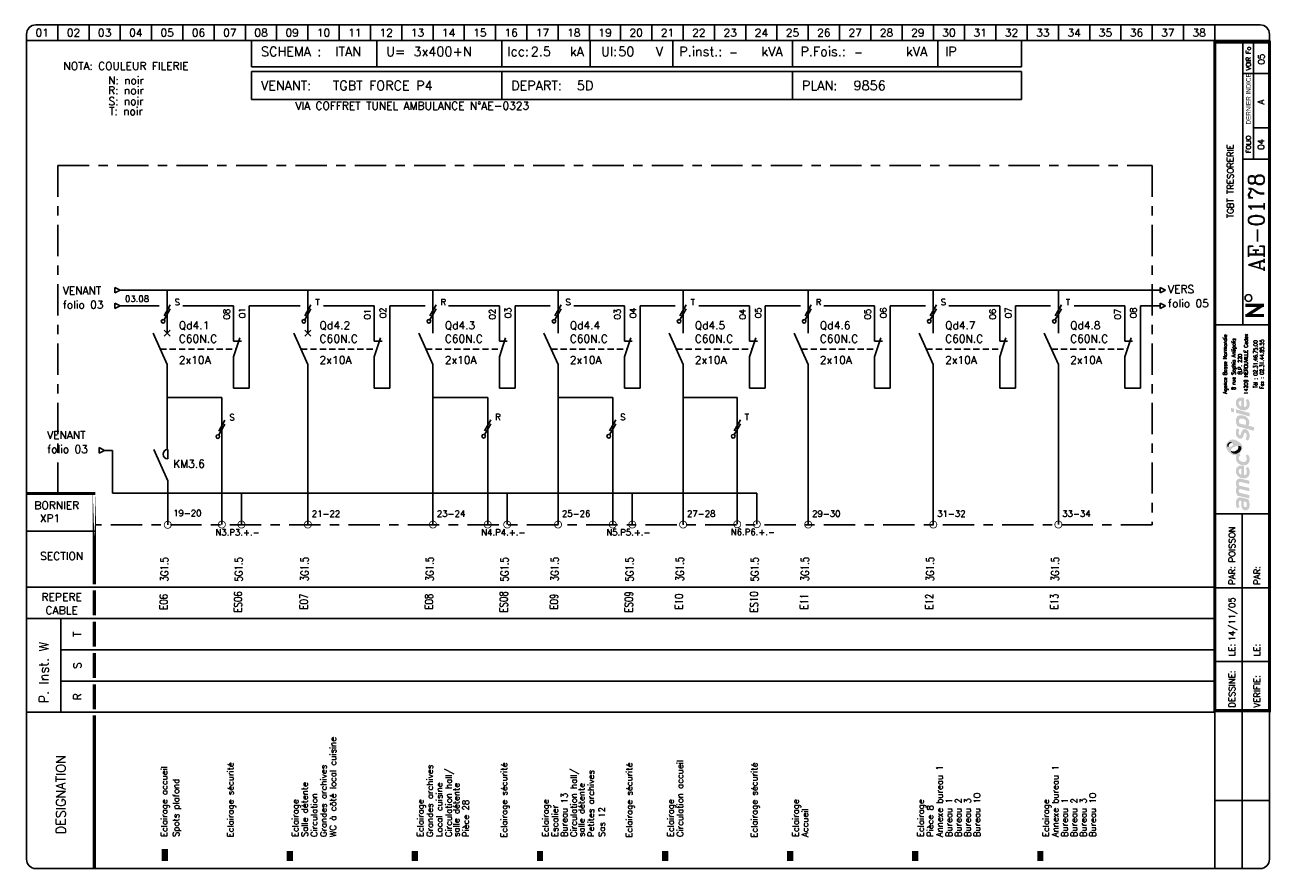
# Model space of a CAD drawing. Header units: millimetres. Extents: x 0 to 398, y -1 to 270.
import ezdxf
from ezdxf.enums import TextEntityAlignment as Align

# ---------------------------------------------------------------- set-up
doc = ezdxf.new("R2010")
doc.units = ezdxf.units.MM
doc.header["$LTSCALE"] = 20
doc.header["$MEASUREMENT"] = 0
doc.linetypes.add('AXES', pattern=[0.95, 0.5, -0.15, 0.15, -0.15])
doc.linetypes.add('DISCONTINU', pattern=[0.15, 0.1, -0.05])
for name, color, linetype in [('POINTILLE', 5, 'DISCONTINU'), ('TEXTE', 3, 'Continuous'), ('TRAIAXE', 6, 'AXES'), ('TRAIFIN', 1, 'Continuous'), ('TRAIGROS', 2, 'Continuous'), ('TRAIMOY', 4, 'Continuous')]:
    doc.layers.add(name, color=color, linetype=linetype)
doc.styles.add('ROMANC', font='romanc')
doc.styles.add('ROMANS8', font='ROMANS8.shx')
doc.styles.get("Standard").update_dxf_attribs({"font": 'simplex.shx'})
doc.styles.add('TEXTE', font='txt8', dxfattribs={"height": 2.5})
doc.styles.add('TXT', font='txt', dxfattribs={"width": 0.8})

# ---------------------------------------------------------------- blocks, each defined once
blk = doc.blocks.new('CART')
at = {"layer": 'TEXTE', "color": 7}
for p, q in [((72.02, 264.91), (72.02, 256.49)), ((112.02, 264.91), (112.02, 256.49)), ((152.02, 264.91), (152.02, 256.49)), ((180.26, 264.91), (180.26, 256.49)), ((206.73, 264.91), (206.73, 256.49)), ((244.98, 264.91), (244.98, 256.49)), ((291.46, 264.91), (291.46, 256.49)), ((318.22, 264.91), (318.22, 256.49)), ((318.22, 256.49), (72.02, 256.49)), ((72, 255), (318.25, 255)), ((72, 246), (72, 255)), ((152, 255), (152, 246)), ((245, 255), (245, 246)), ((318.25, 255), (318.25, 246)), ((318.25, 246), (72, 246)), ((11.02, 79.91), (11.02, 49.91))]:
    blk.add_line(p, q, dxfattribs=at)
at = {"layer": 'TEXTE', "color": 7, "const_width": 1}
for points in [[(395.77, 180.16), (389.77, 180.16)], [(390.27, 176.91), (395.27, 180.16)], [(395.77, 176.91), (389.77, 176.91)]]:
    blk.add_lwpolyline(points, dxfattribs=at)
at = {"layer": 'TEXTE', "color": 7}
blk.add_circle((390.78, 182.5), 1.08, dxfattribs=at)
at = {"layer": 'TRAIAXE', "color": 6}
for p, q in [((10.02, 224.91), (360.02, 224.91)), ((10.02, 119.91), (10.02, 224.91)), ((360.02, 224.91), (360.02, 109.91)), ((360.02, 109.91), (22.02, 109.91))]:
    blk.add_line(p, q, dxfattribs=at)
at = {"layer": 'TRAIFIN', "color": 7}
for p, q in [((10.02, 269.91), (10.02, 264.91)), ((20.02, 269.91), (20.02, 264.91)), ((30.02, 269.91), (30.02, 264.91)), ((40.02, 269.91), (40.02, 264.91)), ((50.02, 269.91), (50.02, 264.91)), ((60.02, 269.91), (60.02, 264.91)), ((70.02, 269.91), (70.02, 264.91)), ((80.02, 269.91), (80.02, 264.91)), ((90.02, 269.91), (90.02, 264.91)), ((100.02, 269.91), (100.02, 264.91)), ((110.02, 269.91), (110.02, 264.91)), ((120.02, 269.91), (120.02, 264.91)), ((130.02, 269.91), (130.02, 264.91)), ((140.02, 269.91), (140.02, 264.91)), ((150.02, 269.91), (150.02, 264.91)), ((160.02, 269.91), (160.02, 264.91)), ((170.02, 269.91), (170.02, 264.91)), ((180.02, 269.91), (180.02, 264.91)), ((190.02, 269.91), (190.02, 264.91)), ((200.02, 269.91), (200.02, 264.91)), ((210.02, 269.91), (210.02, 264.91)), ((220.02, 269.91), (220.02, 264.91)), ((230.02, 269.91), (230.02, 264.91)), ((240.02, 269.91), (240.02, 264.91)), ((250.02, 269.91), (250.02, 264.91)), ((260.02, 269.91), (260.02, 264.91)), ((270.02, 269.91), (270.02, 264.91)), ((280.02, 269.91), (280.02, 264.91)), ((290.02, 269.91), (290.02, 264.91)), ((300.02, 269.91), (300.02, 264.91)), ((310.02, 269.91), (310.02, 264.91)), ((320.02, 269.91), (320.02, 264.91)), ((330.02, 269.91), (330.02, 264.91)), ((340.02, 269.91), (340.02, 264.91)), ((350.02, 269.91), (350.02, 264.91)), ((360.02, 269.91), (360.02, 264.91)), ((370.02, 269.91), (370.02, 264.91)), ((380.02, 269.91), (380.02, 264.91)), ((392.43, 226.95), (392.43, 264.41)), ((392.43, 237), (396.98, 237))]:
    blk.add_line(p, q, dxfattribs=at)
at = {"layer": 'TRAIGROS', "color": 7}
for p, q in [((3.02, 269.91), (394.52, 269.91)), ((0.02, 266.91), (0.02, 264.91)), ((397.52, 264.91), (0.02, 264.91)), ((397.52, 264.91), (0.02, 264.91)), ((0.02, 264.91), (0.02, 2.91)), ((389.02, 173.91), (389.02, 264.41)), ((397.52, 266.91), (397.52, 264.91)), ((397.52, 2.91), (397.52, 264.91)), ((389.02, 254.41), (397.02, 254.41)), ((389.02, 226.92), (397.02, 226.92)), ((380.02, 173.91), (397.52, 173.91)), ((380.02, 113.43), (397.53, 113.43)), ((0.02, 107.91), (22.02, 107.91)), ((0.02, 89.91), (380.02, 89.91)), ((11.02, 79.91), (0.02, 79.91)), ((11.02, 79.91), (380.02, 79.91)), ((11.02, 69.91), (380.02, 69.91)), ((11.02, 59.91), (380.02, 59.91)), ((0.02, 49.91), (380.02, 49.91)), ((380.02, -0.12), (380.02, 50.43)), ((3.02, -0.09), (394.52, -0.09))]:
    blk.add_line(p, q, dxfattribs=at)
for points, const_width in [([(380.02, 264.41), (380.02, 50.43), (397.52, 50.43), (397.52, 264.41), (380.02, 264.41)], 1), ([(0.02, 119.91), (22.02, 119.91)], 1), ([(21.73, 88.91), (21.73, 80.91)], 1), ([(21.73, 78.91), (21.73, 70.91)], 1), ([(21.73, 68.91), (21.73, 60.91)], 1), ([(21.73, 58.91), (21.73, 50.91)], 1), ([(21.73, 48.91), (21.73, 43.38)], 1), ([(21.73, 43.38), (21.73, -0.09)], 1), ([(44.23, 6.14), (44.23, 2.27)], 2), ([(84.23, 5.5), (84.23, 2.27)], 2), ([(124.23, 5.5), (124.23, 2.27)], 2), ([(164.23, 5.5), (164.23, 2.27)], 2), ([(204.23, 5.5), (204.23, 2.27)], 2), ([(244.23, 5.5), (244.23, 2.27)], 2), ([(284.23, 5.5), (284.23, 2.27)], 2), ([(324.23, 5.5), (324.23, 2.27)], 2)]:
    blk.add_lwpolyline(points, dxfattribs=dict(at, const_width=const_width))
at = {"layer": 'TRAIGROS', "color": 7, "const_width": 1}
blk.add_lwpolyline([(21.73, 119.95), (21.73, 90.91)], close=True, dxfattribs=at)
at = {"layer": 'TRAIGROS', "color": 7}
for centre, start, end in [((3.02, 266.91), 90, 180), ((394.52, 266.91), 0, 90), ((3.02, 2.91), 180, 270), ((394.52, 2.91), 270, 0)]:
    blk.add_arc(centre, 3, start, end, dxfattribs=at)
at = {"layer": 'TRAIMOY', "color": 7}
for p, q in [((388.77, -0.1), (388.77, 113.43)), ((380.02, 89.73), (397.53, 89.73)), ((380.02, 66.18), (397.53, 66.18)), ((380.02, 21.66), (397.53, 21.66))]:
    blk.add_line(p, q, dxfattribs=at)
at = {"layer": 'TEXTE', "color": 7}
for s, p in [('01', (5.02, 267.41)), ('02', (15.02, 267.41)), ('03', (25.02, 267.41)), ('04', (35.02, 267.41)), ('05', (45.02, 267.41)), ('06', (55.02, 267.41)), ('07', (65.02, 267.41)), ('08', (75.02, 267.41)), ('09', (85.02, 267.41)), ('10', (95.02, 267.41)), ('11', (105.02, 267.41)), ('12', (115.02, 267.41)), ('13', (125.02, 267.41)), ('14', (135.02, 267.41)), ('15', (145.02, 267.41)), ('16', (155.02, 267.41)), ('17', (165.02, 267.41)), ('18', (175.02, 267.41)), ('19', (185.02, 267.41)), ('20', (195.02, 267.41)), ('21', (205.02, 267.41)), ('22', (215.02, 267.41)), ('23', (225.02, 267.41)), ('24', (235.02, 267.41)), ('25', (245.02, 267.41)), ('26', (255.02, 267.41)), ('27', (265.02, 267.41)), ('28', (275.02, 267.41)), ('29', (285.02, 267.41)), ('30', (295.02, 267.41)), ('31', (305.02, 267.41)), ('32', (315.02, 267.41)), ('33', (325.02, 267.41)), ('34', (335.02, 267.41)), ('35', (345.02, 267.41)), ('36', (355.02, 267.41)), ('37', (365.02, 267.41)), ('38', (375.02, 267.41))]:
    blk.add_text(s, height=2.5, dxfattribs=at).set_placement(p, align=Align.MIDDLE)
for s, height, p in [('kA', 3, (173.77, 259.91)), ('Ul:', 3, (183.77, 259.91)), ('P.inst.:', 3, (208.77, 259.91)), ('kVA', 3, (235.02, 259.91)), ('P.Fois.:', 3, (247.52, 259.91)), ('kVA', 3, (281.27, 259.91)), ('SCHEMA :', 3, (75.02, 259.91)), ('U=', 3, (115.02, 259.91)), ('Icc:', 3, (153.77, 259.91)), ('V', 3, (201.27, 259.91)), ('IP', 3, (293.77, 259.91)), ('VENANT:', 3, (75, 249)), ('DEPART:', 3, (155, 249)), ('PLAN:', 3, (248, 249)), ('BORNIER', 2.5, (2.52, 114.91))]:
    blk.add_text(s, height=height, dxfattribs=at).set_placement(p)
at = {"layer": 'TEXTE', "color": 7, "width": 0.867769}
blk.add_text('VOIR Fo', height=1.5, rotation=90, dxfattribs=at).set_placement((391.52, 255.41), (391.52, 262.91), align=Align.FIT)
at = {"layer": 'TEXTE', "color": 7, "style": 'TXT', "width": 0.8}
blk.add_text('DERNIER INDICE', height=1.5, rotation=90, dxfattribs=at).set_placement((391.52, 238.03))
at = {"layer": 'TEXTE', "color": 7}
for s, height, p in [('FOLIO', 1.5, (391.52, 231.67)), ('T', 2.5, (17.52, 74.91)), ('S', 2.5, (17.52, 64.91)), ('R', 2.5, (17.52, 54.91))]:
    blk.add_text(s, height=height, rotation=90, dxfattribs=at).set_placement(p, align=Align.CENTER)
for s, p in [('SECTION', (11.27, 98.66)), ('REPERE', (11.27, 85.59)), ('CABLE', (11.27, 81.3))]:
    blk.add_text(s, height=2.5, dxfattribs=at).set_placement(p, align=Align.CENTER)
for s, height, p in [('PAR:', 2, (386.53, 90.73)), ('PAR:', 2, (394.53, 90.73)), ('P. Inst. W', 3, (7.05, 52.81)), ('LE:', 2, (386.53, 67.86)), ('LE:', 2, (394.53, 67.86)), ('DESSINE:', 2, (386.53, 51.43)), ('VERIFIE:', 2, (394.53, 51.43)), ('DESIGNATION', 3, (12.52, 10.91))]:
    blk.add_text(s, height=height, rotation=90, dxfattribs=at).set_placement(p)
at = {"layer": 'TEXTE', "color": 4, "style": 'ROMANC'}
for tag, height, p in [('FOLIO_SUIVANT', 2, (395.92, 258.95)), ('INDICE', 2, (395.81, 245.26)), ('FOLIO', 2, (395.81, 231.67)), ('NUMERO', 5, (395.81, 206.7))]:
    blk.add_attdef(tag, text='', height=height, rotation=90, dxfattribs=at).set_placement(p, align=Align.CENTER)
for tag, p, height in [('REGIME_DE_NEUTRE', (98.77, 259.91), 3), ('TENSION', (123.77, 259.91), 3), ('ICC', (161.27, 259.91), 3), ('UI', (189.27, 259.91), 3), ('P_INSTAL', (224.73, 259.91), 2.5), ('PUISSSANCE_DE_FOISO', (264.73, 259.91), 2.5), ('VENANT_DE', (98, 249), 3), ('DEPART', (176, 249), 3), ('PLAN', (264.5, 249), 3)]:
    blk.add_attdef(tag, p, '', height=height, dxfattribs=at)
blk.add_attdef('INTITULE_DU_PLAN', text='', height=2, rotation=90, dxfattribs=at).set_placement((385.02, 219.91), align=Align.MIDDLE)
for tag, p in [('DESSINATEUR', (386.55, 97.87)), ('DATE', (386.53, 72.67))]:
    blk.add_attdef(tag, p, '', height=2, rotation=90, dxfattribs=at)
blk = doc.blocks.new('JC')
at = {"layer": 'TEXTE'}
for s, p in [('NOTA: COULEUR FILERIE', (10.73, 20.01)), ('N: noir', (10.73, 15.46)), ('R: noir', (10.73, 12.25)), ('S: noir', (10.73, 8.81)), ('T: noir', (10.73, 5.6))]:
    blk.add_text(s, height=2.5, dxfattribs=at).set_placement(p, align=Align.MIDDLE)
blk = doc.blocks.new('LOGO')
h = blk.add_hatch(color=187)
h.paths.add_polyline_path([(0.27, -25.15), (-0.26, -25.03), (-0.61, -25.01), (-0.96, -25.01), (-1.3, -25.15), (-1.56, -25.39), (-1.76, -25.66), (-1.92, -26.06), (-2.01, -26.61), (-2, -27.13), (-1.95, -27.54), (-1.82, -27.98), (-1.59, -28.49), (-0.78, -28.03), (-0.88, -27.84), (-0.99, -27.58), (-1.06, -27.27), (-1.09, -26.94), (-1.07, -26.65), (-1.03, -26.36), (-0.9, -26.15), (-0.74, -26.05), (-0.59, -26.04), (-0.23, -26.1), (-0.26, -26.47), (-0.29, -26.77), (-0.31, -27.1), (-0.31, -27.41), (-0.26, -27.77), (-0.19, -28.1), (-0.05, -28.44), (0.2, -28.78), (0.48, -28.98), (0.87, -29.11), (1.22, -29.1), (1.58, -29.04), (1.84, -28.87), (2.14, -28.53), (2.3, -28.16), (2.37, -27.71), (2.36, -27.1), (2.28, -26.51), (2.08, -25.89), (1.89, -25.54), (0.84, -25.3)])
h.paths.add_polyline_path([(0.54, -26.31), (1.32, -26.47), (1.41, -26.69), (1.48, -27.01), (1.49, -27.42), (1.48, -27.74), (1.4, -27.9), (1.29, -28.03), (1.14, -28.09), (0.96, -28.1), (0.81, -28.07), (0.69, -27.97), (0.6, -27.85), (0.54, -27.71), (0.5, -27.54), (0.49, -27.3), (0.49, -27.06), (0.5, -26.59)], flags=16)
h.paths.add_polyline_path([(-0.88, -23.47), (-0.97, -23.29), (-1.06, -23.08), (-1.08, -22.86), (-1.05, -22.63), (-0.97, -22.45), (-0.79, -22.36), (-0.5, -22.33), (2.29, -23.01), (2.29, -21.94), (-0.8, -21.24), (-0.96, -21.08), (-1.06, -20.77), (-1.1, -20.45), (-1, -20.2), (-0.87, -20.11), (-0.7, -20.03), (-0.48, -20.05), (2.29, -20.7), (2.29, -19.65), (-0.36, -19.01), (-0.65, -19), (-1.01, -19.01), (-1.3, -19.12), (-1.55, -19.28), (-1.77, -19.54), (-1.9, -19.8), (-1.98, -20), (-2.02, -20.38), (-2.01, -20.76), (-1.91, -21.13), (-1.79, -21.45), (-1.64, -21.71), (-1.75, -21.83), (-1.89, -22.08), (-1.98, -22.36), (-2.01, -22.66), (-2.01, -23), (-1.95, -23.36), (-1.85, -23.71), (-1.69, -24.08), (-1.5, -24.43), (2.29, -25.32), (2.29, -24.26)])
h.paths.add_polyline_path([(-0.19, -14.81), (-0.51, -14.81), (-0.91, -14.88), (-1.19, -15), (-1.42, -15.16), (-1.64, -15.38), (-1.83, -15.67), (-1.95, -15.97), (-2, -16.26), (-2.02, -16.52), (-2.01, -16.84), (-1.96, -17.15), (-1.84, -17.46), (-1.65, -17.81), (-1.41, -18.09), (-1.14, -18.33), (-0.89, -18.51), (-0.59, -18.68), (-0.17, -18.82), (0.24, -18.89), (0.59, -18.91), (0.98, -18.88), (1.37, -18.75), (1.77, -18.51), (2.17, -18.06), (2.33, -17.58), (2.38, -17.11), (2.38, -16.56), (2.33, -16.15), (2.2, -15.79), (2.03, -15.5), (1.82, -15.25), (1.14, -15.68), (1.3, -15.94), (1.42, -16.3), (1.49, -16.68), (1.49, -16.99), (1.43, -17.33), (1.23, -17.63), (0.99, -17.81), (0.79, -17.86), (0.6, -17.84), (0.6, -14.97), (0.23, -14.85)])
h.paths.add_polyline_path([(-0.26, -17.69), (-0.43, -17.64), (-0.58, -17.55), (-0.76, -17.39), (-0.9, -17.24), (-1.01, -17.02), (-1.06, -16.86), (-1.08, -16.63), (-1.06, -16.36), (-0.96, -16.16), (-0.83, -15.98), (-0.62, -15.87), (-0.44, -15.83), (-0.26, -15.83)], flags=16)
h.paths.add_polyline_path([(-0.09, -13.56), (-0.44, -13.4), (-0.74, -13.16), (-0.95, -12.9), (-1.04, -12.61), (-1.08, -12.36), (-1.02, -12.05), (-0.89, -11.83), (-0.73, -11.69), (-0.61, -11.61), (-0.5, -11.55), (-0.88, -10.89), (-1.08, -11.04), (-1.32, -11.18), (-1.51, -11.28), (-1.78, -11.38), (-1.87, -11.55), (-1.97, -11.89), (-2.01, -12.3), (-1.98, -12.76), (-1.82, -13.35), (-1.54, -13.76), (-1.25, -14.08), (-0.85, -14.34), (-0.48, -14.51), (-0.05, -14.65), (0.44, -14.71), (0.94, -14.69), (1.47, -14.5), (1.83, -14.25), (2.09, -13.94), (2.26, -13.6), (2.36, -13.21), (2.39, -12.82), (2.37, -12.43), (2.27, -11.98), (2.07, -11.58), (1.82, -11.23), (1.12, -11.67), (1.29, -11.95), (1.43, -12.27), (1.45, -12.61), (1.43, -12.96), (1.23, -13.36), (0.95, -13.57), (0.61, -13.63), (0.31, -13.63)])
h.paths.add_polyline_path([(1.25, -3.19), (0.94, -3.13), (0.59, -3.14), (0.32, -3.25), (0.1, -3.49), (-0.12, -3.81), (-0.25, -4.17), (-0.38, -4.62), (-0.46, -4.92), (-0.59, -5.03), (-0.74, -5.08), (-0.86, -5.03), (-0.96, -4.94), (-1.06, -4.74), (-1.12, -4.53), (-1.11, -4.23), (-1.07, -3.86), (-1.01, -3.51), (-0.93, -3.23), (-1.72, -2.85), (-1.84, -3.12), (-1.93, -3.4), (-1.97, -3.68), (-2, -3.98), (-2.02, -4.32), (-2, -4.65), (-1.94, -5.01), (-1.8, -5.31), (-1.64, -5.58), (-1.4, -5.84), (-1.11, -6.04), (-0.85, -6.17), (-0.56, -6.2), (-0.24, -6.15), (0.01, -5.99), (0.18, -5.81), (0.32, -5.51), (0.41, -5.18), (0.51, -4.86), (0.57, -4.63), (0.67, -4.45), (0.78, -4.33), (0.97, -4.29), (1.15, -4.35), (1.3, -4.55), (1.41, -4.85), (1.44, -5.24), (1.41, -5.62), (1.33, -5.91), (1.23, -6.15), (1.09, -6.39), (1.78, -6.81), (1.86, -6.74), (1.97, -6.61), (2.14, -6.32), (2.27, -6), (2.36, -5.62), (2.37, -5.24), (2.35, -4.86), (2.3, -4.52), (2.19, -4.21), (2.03, -3.92), (1.85, -3.65), (1.57, -3.35)])
h.paths.add_polyline_path([(1.14, 0.91), (0.82, 1.08), (0.5, 1.2), (0.1, 1.27), (-0.26, 1.3), (-0.73, 1.29), (-1.12, 1.19), (-1.38, 1.04), (-1.61, 0.8), (-1.77, 0.55), (-1.89, 0.33), (-1.98, 0.01), (-2.01, -0.32), (-1.99, -0.65), (-1.95, -1.02), (-1.88, -1.34), (-1.76, -1.63), (-1.63, -1.96), (-1.52, -2.24), (3.84, -3.66), (3.84, -2.51), (1.96, -2.01), (2.11, -1.85), (2.24, -1.56), (2.27, -1.32), (2.29, -1.04), (2.27, -0.75), (2.21, -0.44), (2.07, -0.1), (1.9, 0.2), (1.71, 0.44), (1.43, 0.71)])
h.paths.add_polyline_path([(0.98, -1.77), (-0.92, -1.28), (-0.98, -1.1), (-1.05, -0.84), (-1.07, -0.56), (-1.04, -0.29), (-0.94, -0.06), (-0.77, 0.11), (-0.53, 0.2), (-0.24, 0.22), (0.04, 0.2), (0.35, 0.13), (0.58, 0.05), (0.81, -0.07), (1.02, -0.24), (1.19, -0.46), (1.27, -0.68), (1.28, -0.93), (1.28, -1.16), (1.24, -1.43), (1.15, -1.61)], flags=16)
h.paths.add_polyline_path([(-1.97, 3.22), (-1.97, 2.11), (2.35, 0.95), (2.35, 2.06)])
h.paths.add_polyline_path([(-3.55, 3.65), (-3.55, 2.48), (-2.65, 2.25), (-2.65, 3.43)])
h.paths.add_polyline_path([(-0.19, 6.99), (-0.51, 6.99), (-0.91, 6.92), (-1.19, 6.81), (-1.42, 6.64), (-1.64, 6.43), (-1.83, 6.14), (-1.95, 5.83), (-2, 5.54), (-2.02, 5.28), (-2.01, 4.96), (-1.96, 4.66), (-1.84, 4.34), (-1.65, 4), (-1.41, 3.71), (-1.14, 3.48), (-0.89, 3.29), (-0.59, 3.12), (-0.17, 2.98), (0.24, 2.92), (0.59, 2.89), (0.98, 2.93), (1.37, 3.06), (1.77, 3.29), (2.17, 3.75), (2.33, 4.22), (2.38, 4.7), (2.38, 5.24), (2.33, 5.65), (2.2, 6.02), (2.03, 6.3), (1.82, 6.56), (1.14, 6.13), (1.3, 5.87), (1.42, 5.5), (1.49, 5.12), (1.49, 4.82), (1.43, 4.47), (1.23, 4.17), (0.99, 4), (0.79, 3.94), (0.6, 3.96), (0.6, 6.83), (0.23, 6.96)])
h.paths.add_polyline_path([(-0.26, 4.11), (-0.43, 4.16), (-0.58, 4.26), (-0.76, 4.42), (-0.9, 4.56), (-1.01, 4.78), (-1.06, 4.95), (-1.08, 5.17), (-1.06, 5.44), (-0.96, 5.64), (-0.83, 5.82), (-0.62, 5.93), (-0.44, 5.97), (-0.26, 5.97)], flags=16)
h = blk.add_hatch(color=135)
h.paths.add_polyline_path([(-2.62, -6.48), (-2.99, -6.44), (-3.33, -6.46), (-3.66, -6.54), (-3.9, -6.66), (-4.19, -6.88), (-4.48, -7.12), (-4.72, -7.4), (-4.9, -7.71), (-5.08, -8.08), (-5.15, -8.51), (-5.14, -8.84), (-5.03, -9.22), (-4.88, -9.56), (-4.68, -9.88), (-4.46, -10.22), (-4.19, -10.51), (-3.87, -10.81), (-3.57, -11.02), (-3.23, -11.21), (-2.91, -11.36), (-2.54, -11.44), (-2.16, -11.45), (-1.78, -11.38), (-1.51, -11.28), (-1.32, -11.18), (-1.08, -11.04), (-0.88, -10.89), (-0.73, -10.77), (-0.54, -10.54), (-0.29, -10.22), (-0.06, -9.77), (0.06, -9.2), (0.05, -8.64), (-0.11, -8.22), (-0.36, -7.85), (-0.69, -7.52), (-1.07, -7.21), (-1.43, -6.95), (-1.9, -6.73), (-2.27, -6.57)])
h.paths.add_polyline_path([(-2.94, -7.94), (-2.93, -8.06), (-2.93, -8.18), (-2.98, -8.34), (-3.08, -8.43), (-3.22, -8.54), (-3.43, -8.66), (-3.65, -8.75), (-3.89, -8.84), (-4.16, -8.87), (-4.34, -8.85), (-4.5, -8.82), (-4.67, -8.73), (-4.76, -8.58), (-4.8, -8.43), (-4.79, -8.24), (-4.75, -8.06), (-4.69, -7.92), (-4.59, -7.78), (-4.48, -7.64), (-4.34, -7.51), (-4.19, -7.41), (-4, -7.31), (-3.79, -7.28), (-3.58, -7.31), (-3.42, -7.38), (-3.25, -7.49), (-3.12, -7.62), (-3.02, -7.79)], flags=16)
h.paths.add_polyline_path([(-1.84, -8.57), (-1.32, -8.49), (-1.12, -8.49), (-0.87, -8.49), (-0.65, -8.57), (-0.45, -8.72), (-0.32, -8.9), (-0.26, -9.1), (-0.28, -9.35), (-0.35, -9.63), (-0.51, -9.97), (-0.73, -10.32), (-1.02, -10.58), (-1.39, -10.82), (-1.78, -10.98), (-2.23, -11.04), (-2.55, -11.01), (-2.82, -10.95), (-3.16, -10.77), (-3.4, -10.52), (-3.53, -10.28), (-3.6, -10.02), (-3.6, -9.73), (-3.5, -9.48), (-3.31, -9.23), (-3, -9.04), (-2.68, -8.88), (-2.26, -8.71)], flags=16)
h = blk.add_hatch(color=253)
h.paths.add_polyline_path([(-4, -7.31), (-4.19, -7.41), (-4.34, -7.51), (-4.48, -7.64), (-4.59, -7.78), (-4.69, -7.92), (-4.75, -8.06), (-4.79, -8.24), (-4.8, -8.43), (-4.76, -8.58), (-4.67, -8.73), (-4.5, -8.82), (-4.34, -8.85), (-4.36, -8.64), (-4.33, -8.43), (-4.27, -8.21), (-4.19, -8.05), (-4.09, -7.91), (-3.95, -7.79), (-3.82, -7.69), (-3.65, -7.62), (-3.47, -7.58), (-3.28, -7.58), (-3.12, -7.62), (-3.25, -7.49), (-3.42, -7.38), (-3.58, -7.31), (-3.79, -7.28)])
h.paths.add_polyline_path([(-0.87, -8.49), (-1.12, -8.49), (-1.32, -8.49), (-1.27, -8.65), (-1.22, -8.89), (-1.24, -9.17), (-1.31, -9.4), (-1.45, -9.63), (-1.67, -9.84), (-1.91, -10), (-2.2, -10.15), (-2.48, -10.22), (-2.71, -10.25), (-2.97, -10.24), (-3.22, -10.21), (-3.44, -10.12), (-3.6, -10.02), (-3.53, -10.28), (-3.4, -10.52), (-3.16, -10.77), (-2.82, -10.95), (-2.55, -11.01), (-2.23, -11.04), (-1.78, -10.98), (-1.39, -10.82), (-1.02, -10.58), (-0.73, -10.32), (-0.51, -9.97), (-0.35, -9.63), (-0.28, -9.35), (-0.26, -9.1), (-0.32, -8.9), (-0.45, -8.72), (-0.65, -8.57)])
at = {"color": 7, "style": 'ROMANS8', "width": 0.8}
for s, height, p in [('Agence Basse Normandie', 1.2384, (-4.85, 17.68)), ('8 rue Sophia Antipolis', 1.2384, (-2.12, 17.68)), ('14209 HEROUVILLE Cedex', 1.2384, (1.84, 17.68)), ('B.P. 220', 1.238, (-0.08, 17.68)), ('Tél : 02.31.46.75.00', 1.2384, (4.88, 17.68)), ('Fax : 02.31.44.85.55', 1.2384, (6.91, 17.68))]:
    blk.add_text(s, height=height, rotation=90, dxfattribs=at).set_placement(p, align=Align.CENTER)
blk = doc.blocks.new('U75')
at = {"layer": 'TRAIFIN', "const_width": 0.25}
blk.add_lwpolyline([(-1.125, 0, 1), (1.125, 0, 1)], format="xyb", close=True, dxfattribs=at)
blk = doc.blocks.new('U100')
at = {"layer": 'TRAIFIN'}
for p, q in [((1.11, 2.62), (-0.89, -0.88)), ((-0.89, -2.13), (1.11, 1.37))]:
    blk.add_line(p, q, dxfattribs=at)
blk.add_circle((-1.18, -2.64), 0.585, dxfattribs=at)
blk = doc.blocks.new('R12')
at = {"layer": 'TRAIFIN'}
blk.add_line((0, 0), (0, 10), dxfattribs=at)
at = {"layer": 'TRAIGROS'}
for p, q in [((2, 16), (0, 10)), ((0, 15), (2.5, 15))]:
    blk.add_line(p, q, dxfattribs=at)
blk = doc.blocks.new('U2')
at = {"layer": 'TRAIFIN'}
blk.add_arc((0, -1.5), 1.5, 90, 270, dxfattribs=at)
at = {"layer": 'TRAIGROS'}
blk.add_line((0, -10), (-4.5, 0), dxfattribs=at)
at = {"layer": 'TRAIMOY'}
blk.add_line((0, -3), (0, 0), dxfattribs=at)

msp = doc.modelspace()

# ---------------------------------------------------------------- linework, layer by layer
for p, q in [((28.22, 185.89), (30, 185)), ((28.22, 185.89), (28.22, 184.11)), ((28.22, 184.11), (30, 185)), ((362.5, 185.89), (364.28, 185)), ((362.5, 185.89), (362.5, 184.11)), ((362.5, 184.11), (364.28, 185)), ((28.22, 180.89), (30, 180)), ((28.22, 180.89), (28.22, 179.11)), ((28.22, 179.11), (30, 180)), ((362.5, 180.89), (364.28, 180)), ((362.5, 180.89), (362.5, 179.11)), ((362.5, 179.11), (364.28, 180)), ((23.22, 134.64), (23.22, 132.86)), ((23.22, 134.64), (25, 133.75)), ((23.22, 132.86), (25, 133.75))]:
    msp.add_line(p, q)
at = {"layer": 'POINTILLE'}
for p, q in [((42.8, 166.14), (67.06, 166.14)), ((87.8, 166.14), (112.06, 166.14)), ((127.8, 166.14), (152.06, 166.14)), ((167.8, 166.14), (192.06, 166.14)), ((207.8, 166.14), (232.06, 166.14)), ((247.8, 166.14), (272.06, 166.14)), ((287.8, 166.14), (312.06, 166.14)), ((327.8, 166.14), (352.06, 166.14))]:
    msp.add_line(p, q, dxfattribs=at)
at = {"layer": 'TRAIFIN'}
for p, q in [((66.25, 168.71), (66.25, 180)), ((71.25, 153.64), (71.25, 180)), ((111.25, 168.71), (111.25, 180)), ((116.25, 153.64), (116.25, 180)), ((151.25, 168.71), (151.25, 180)), ((156.25, 153.64), (156.25, 180)), ((191.25, 168.71), (191.25, 180)), ((196.25, 153.64), (196.25, 180)), ((231.25, 168.71), (231.25, 180)), ((236.25, 153.64), (236.25, 180)), ((271.25, 168.71), (271.25, 180)), ((276.25, 153.64), (276.25, 180)), ((311.25, 168.71), (311.25, 180)), ((316.25, 153.64), (316.25, 180)), ((351.25, 168.71), (351.25, 180)), ((356.25, 153.64), (356.25, 180)), ((66.25, 153.71), (66.25, 153.64)), ((66.25, 153.64), (71.25, 153.64)), ((111.25, 153.71), (111.25, 153.64)), ((111.25, 153.64), (116.25, 153.64)), ((151.25, 153.71), (151.25, 153.64)), ((151.25, 153.64), (156.25, 153.64)), ((191.25, 153.71), (191.25, 153.64)), ((191.25, 153.64), (196.25, 153.64)), ((231.25, 153.71), (231.25, 153.64)), ((231.25, 153.64), (236.25, 153.64)), ((271.25, 153.71), (271.25, 153.64)), ((271.25, 153.64), (276.25, 153.64)), ((311.25, 153.71), (311.25, 153.64)), ((311.25, 153.64), (316.25, 153.64)), ((351.25, 153.71), (351.25, 153.64)), ((351.25, 153.64), (356.25, 153.64)), ((27.5, 133.75), (25, 133.75)), ((27.5, 120), (27.5, 133.75)), ((27.5, 120), (68.75, 120)), ((68.75, 120), (192.31, 120.09)), ((68.75, 110), (68.75, 120)), ((153.75, 110), (153.75, 120)), ((233.56, 120.09), (192.31, 120.09)), ((193.75, 110), (193.75, 120)), ((233.56, 110.09), (233.56, 120.09))]:
    msp.add_line(p, q, dxfattribs=at)
for points in [[(30, 180), (42.5, 180)], [(50, 180), (66.25, 180)], [(50, 180), (66.25, 180)], [(71.25, 180), (87.5, 180)], [(95, 180), (111.25, 180)], [(116.25, 180), (127.5, 180)], [(135, 180), (151.25, 180)], [(156.25, 180), (167.5, 180)], [(175, 180), (191.25, 180)], [(196.25, 180), (207.5, 180)], [(215, 180), (231.25, 180)], [(236.25, 180), (247.5, 180)], [(255, 180), (271.25, 180)], [(276.25, 180), (287.5, 180)], [(295, 180), (311.25, 180)], [(316.25, 180), (327.5, 180)], [(335, 180), (351.25, 180)], [(356.25, 180), (362.5, 180)]]:
    msp.add_lwpolyline(points, dxfattribs=at)
at = {"layer": 'TRAIGROS'}
for p, q in [((362.5, 185), (30, 185)), ((44, 170.25), (46, 172.25)), ((44, 172.25), (46, 170.25)), ((89, 172.25), (91, 170.25)), ((89, 170.25), (91, 172.25)), ((40.5, 171.25), (45, 161.25)), ((85.5, 171.25), (90, 161.25)), ((125.5, 171.25), (130, 161.25)), ((165.5, 171.25), (170, 161.25)), ((205.5, 171.25), (210, 161.25)), ((245.5, 171.25), (250, 161.25)), ((285.5, 171.25), (290, 161.25)), ((325.5, 171.25), (330, 161.25))]:
    msp.add_line(p, q, dxfattribs=at)
at = {"layer": 'TRAIMOY'}
for p, q in [((45, 185), (45, 171.25)), ((90, 185), (90, 171.25)), ((130, 185), (130, 171.25)), ((170, 185), (170, 171.25)), ((210, 185), (210, 171.25)), ((250, 185), (250, 171.25)), ((290, 185), (290, 171.25)), ((330, 185), (330, 171.25)), ((45, 161.25), (45, 140)), ((90, 161.25), (90, 110)), ((130, 161.25), (130, 110)), ((170, 161.25), (170, 110)), ((210, 161.25), (210, 109.91)), ((250, 161.25), (250, 110)), ((290, 161.25), (290, 110)), ((330, 161.25), (330, 110)), ((45, 150.62), (62.5, 150.62)), ((62.5, 150.62), (62.5, 110)), ((130, 150.71), (147.5, 150.71)), ((147.5, 150.71), (147.5, 110.09)), ((170, 150.71), (187.5, 150.71)), ((187.5, 150.71), (187.5, 110.09)), ((210, 150.71), (227.31, 150.71)), ((227.31, 150.71), (227.31, 110.09)), ((45, 140), (45, 134)), ((45.19, 109.91), (45.19, 124.01)), ((210, 124.43), (210, 110))]:
    msp.add_line(p, q, dxfattribs=at)

# ---------------------------------------------------------------- block references
msp.add_blockref('CART', (0, 0)).add_auto_attribs({'INTITULE_DU_PLAN': 'TGBT TRESORERIE', 'NUMERO': 'AE-0178', 'FOLIO': '04', 'INDICE': 'A', 'FOLIO_SUIVANT': '05', 'REGIME_DE_NEUTRE': 'ITAN', 'TENSION': '3x400+N', 'ICC': '2.5', 'UI': '50', 'P_INSTAL': '-', 'PUISSSANCE_DE_FOISO': '-', 'VENANT_DE': 'TGBT FORCE P4', 'DEPART': '5D', 'PLAN': '9856', 'DATE': '14/11/05', 'DESSINATEUR': 'POISSON'})
for name, p in [('JC', (21.1, 236.75)), ('LOGO', (388.77, 143.67))]:
    msp.add_blockref(name, p)
at = {"layer": 'TEXTE'}
for p in [(66.25, 153.71), (111.25, 153.71), (151.25, 153.71), (191.25, 153.71), (231.25, 153.71), (271.25, 153.71), (311.25, 153.71), (351.25, 153.71)]:
    msp.add_blockref('R12', p, dxfattribs=at)
at = {"layer": 'TRAIFIN'}
for name, p in [('U2', (45.19, 134.01)), ('U75', (45.19, 109.91)), ('U75', (62.5, 110)), ('U75', (68.75, 110)), ('U75', (90, 110)), ('U75', (130, 110)), ('U75', (147.5, 110)), ('U75', (153.75, 110)), ('U75', (170, 110)), ('U75', (187.5, 110)), ('U75', (193.75, 110)), ('U75', (210, 110)), ('U75', (227.31, 110.09)), ('U75', (233.56, 110.09)), ('U75', (250, 110)), ('U75', (290, 110)), ('U75', (330, 110))]:
    msp.add_blockref(name, p, dxfattribs=at)
at = {"layer": 'TRAIMOY'}
for p in [(44.89, 177.68), (89.89, 177.68), (129.89, 177.68), (169.89, 177.68), (209.89, 177.68), (249.89, 177.68), (289.89, 177.68), (329.89, 177.68), (147.39, 140.89), (147.39, 140.89), (187.39, 140.89), (187.39, 140.89), (227.2, 140.89), (227.2, 140.89), (62.39, 140.8), (62.39, 140.8)]:
    msp.add_blockref('U100', p, dxfattribs=at)

# ---------------------------------------------------------------- texts
at = {"layer": 'TEXTE'}
for s, height, p in [('VENANT', 2.5, (11.6, 183.64)), ('VERS', 2.5, (365.05, 184.08)), ('folio 03', 2.5, (11.6, 179.12)), ('S', 2, (47.39, 180.18)), ('T', 2, (92.39, 180.18)), ('R', 2, (132.39, 180.18)), ('S', 2, (172.39, 180.18)), ('T', 2, (212.39, 180.18)), ('R', 2, (252.39, 180.18)), ('S', 2, (292.39, 180.18)), ('T', 2, (332.39, 180.18)), ('folio 05', 2.5, (365.05, 179.55)), ('Qd4.1', 2.5, (48.75, 172.5)), ('Qd4.2', 2.5, (93.75, 172.5)), ('Qd4.3', 2.5, (133.75, 172.5)), ('Qd4.4', 2.5, (173.75, 172.5)), ('Qd4.5', 2.5, (213.75, 172.5)), ('Qd4.6', 2.5, (253.75, 172.5)), ('Qd4.7', 2.5, (293.75, 172.5)), ('Qd4.8', 2.5, (333.75, 172.5)), ('C60N.C', 2.5, (48.75, 168.21)), ('C60N.C', 2.5, (93.75, 168.21)), ('C60N.C', 2.5, (133.75, 168.21)), ('C60N.C', 2.5, (173.75, 168.21)), ('C60N.C', 2.5, (213.75, 168.21)), ('C60N.C', 2.5, (253.75, 168.21)), ('C60N.C', 2.5, (293.75, 168.21)), ('C60N.C', 2.5, (333.75, 168.21)), ('2x10A', 2.5, (48.75, 161.43)), ('2x10A', 2.5, (93.75, 161.43)), ('2x10A', 2.5, (133.75, 161.43)), ('2x10A', 2.5, (173.75, 161.43)), ('2x10A', 2.5, (213.75, 161.43)), ('2x10A', 2.5, (253.75, 161.43)), ('2x10A', 2.5, (293.75, 161.43)), ('2x10A', 2.5, (333.75, 161.43)), ('S', 2, (64.89, 143.3)), ('S', 2, (64.89, 143.3)), ('R', 2, (149.89, 143.39)), ('S', 2, (189.89, 143.39)), ('T', 2, (229.7, 143.39)), ('VENANT', 2.5, (6.6, 137.39)), ('folio 03', 2.5, (6.6, 132.87)), ('KM3.6', 2.5, (46.92, 128.18)), ('21-22', 2, (91.25, 112.5)), ('23-24', 2, (131.25, 112.5)), ('25-26', 2, (171.25, 112.5)), ('27-28', 2, (211.25, 112.5)), ('29-30', 2, (251.25, 112.5)), ('31-32', 2, (291.25, 112.5)), ('33-34', 2, (331.25, 112.5))]:
    msp.add_text(s, height=height, dxfattribs=at).set_placement(p)
msp.add_text('03.08', height=2, dxfattribs=at).set_placement((35.37, 182.25), align=Align.MIDDLE)
for s, p in [('08', (64, 177.33)), ('01', (69, 177.76)), ('01', (109, 177.33)), ('02', (114, 177.76)), ('02', (149, 177.33)), ('03', (154, 177.76)), ('03', (189, 177.33)), ('04', (194, 177.76)), ('04', (229, 177.33)), ('05', (234, 177.76)), ('05', (269, 177.33)), ('06', (274, 177.76)), ('06', (309, 177.33)), ('07', (314, 177.76)), ('07', (349, 177.33)), ('08', (354, 177.76))]:
    msp.add_text(s, height=2, rotation=90, dxfattribs=at).set_placement(p, align=Align.MIDDLE)
at = {"layer": 'TEXTE', "color": 4}
msp.add_text(' XP1', height=2.5, dxfattribs=at).set_placement((2.52, 110.74))
at = {"layer": 'TEXTE'}
for s, p in [('19-20', (51.44, 113.66)), ('N3.P3.+.-', (67.5, 107.5)), ('N4.P4.+.-', (152.5, 107.5)), ('N5.P5.+.-', (192.5, 107.5)), ('N6.P6.+.-', (232.31, 107.59))]:
    msp.add_text(s, height=2, dxfattribs=at).set_placement(p, align=Align.MIDDLE_CENTER)
at = {"layer": 'TEXTE', "style": 'TEXTE', "width": 0.8}
for s, p in [('3G1.5', (45.37, 95.66)), ('5G1.5', (69.12, 95.66)), ('3G1.5', (90.19, 95.75)), ('3G1.5', (130.19, 95.75)), ('5G1.5', (154.12, 95.66)), ('3G1.5', (170.19, 95.75)), ('5G1.5', (194.12, 95.66)), ('3G1.5', (210.19, 95.75)), ('5G1.5', (234.12, 95.66)), ('3G1.5', (250.19, 95.75)), ('3G1.5', (290.19, 95.75)), ('3G1.5', (330.19, 95.75)), ('ES06', (68.9, 85.25)), ('ES08', (153.9, 85.25)), ('ES09', (193.9, 85.25)), ('ES10', (233.9, 85.25)), ('E06', (45.15, 85.25)), ('E07', (89.96, 85.34)), ('E08', (129.96, 85.34)), ('E09', (169.96, 85.34)), ('E10', (209.96, 85.34)), ('E11', (249.96, 85.34)), ('E12', (289.96, 85.34)), ('E13', (329.96, 85.34))]:
    msp.add_text(s, height=2.5, rotation=90, dxfattribs=at).set_placement(p, align=Align.CENTER)
at = {"layer": 'TEXTE', "ltscale": 0.9}
for s, p in [('WC à côté local cuisine', (99, 10)), ('Eclairage sécurité', (66.25, 9.91)), ('Eclairage sécurité', (153.75, 9.82)), ('Eclairage sécurité', (193.75, 9.82)), ('Circulation accueil', (210, 10)), ('Eclairage sécurité', (233.75, 9.82)), ('Eclairage accueil ', (45.05, 10)), ('Grandes archives', (96, 10)), ('Grandes archives', (130, 10)), ('Circulation hall/', (136, 10)), ('Circulation hall/', (176, 10)), ('Petites archives', (181.5, 10)), ('Annexe bureau 1', (293, 10)), ('Annexe bureau 1', (330, 10)), ('Spots plafond', (48.8, 10)), ('Salle détente', (90, 10)), ('Local cuisine', (133, 10)), ('salle détente', (138.5, 10)), ('salle détente', (178.5, 10)), ('Eclairage', (87, 10)), ('Circulation ', (93, 10)), ('Eclairage', (127, 10)), ('Pièce 28', (141.5, 10)), ('Eclairage', (167, 10)), ('Bureau 13', (173, 10)), ('Eclairage', (207, 10)), ('Eclairage', (247, 10)), ('Eclairage', (287, 10)), ('Bureau 1', (296, 10)), ('Bureau 2', (299, 10)), ('Bureau 3', (302, 10)), ('Bureau 10', (305, 10)), ('Eclairage', (327, 10)), ('Bureau 1', (333, 10)), ('Bureau 2', (336, 10)), ('Bureau 3', (339, 10)), ('Bureau 10', (342, 10)), ('Escalier', (170, 10)), ('Sas 12', (185, 10)), ('Accueil', (250, 10)), ('Pièce 8', (290, 10))]:
    msp.add_text(s, height=2, rotation=90, dxfattribs=at).set_placement(p)
at = {"layer": 'TRAIFIN', "insert": (85.99, 245.28), "char_height": 2.5, "width": 110.432, "attachment_point": 1}
msp.add_mtext('VIA COFFRET TUNEL AMBULANCE N°AE-0323', dxfattribs=at)

doc.saveas('drawing.dxf')
